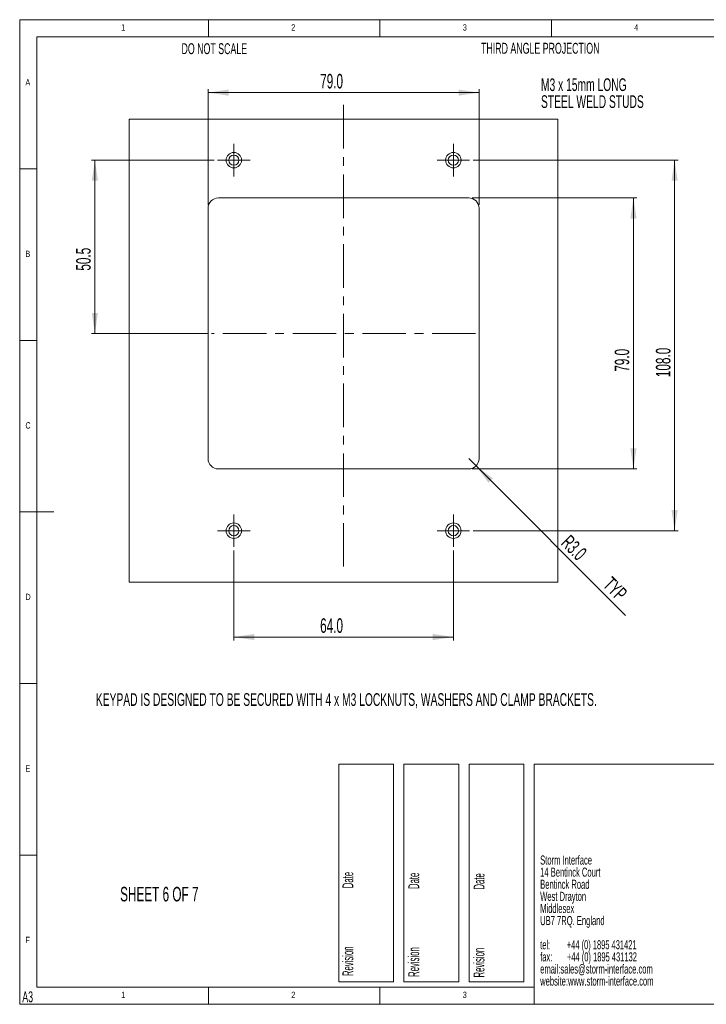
# Paper-space layout 'Sheet6' of a CAD drawing. Header units: millimetres. Extents: x 5 to 415, y 5 to 292.
# Tile 1 of 7: x 5 to 205, y 5 to 292. Entities that reach past the tile are written whole.
import ezdxf

# ---------------------------------------------------------------- set-up
doc = ezdxf.new("R2010")
doc.units = ezdxf.units.MM
doc.linetypes.add('CENTERX2', pattern=[20.32, 12.7, -2.54, 2.54, -2.54])
doc.styles.add('SLDTEXTSTYLE0', font='TXT', dxfattribs={"width": 0.605})
doc.styles.add('SLDTEXTSTYLE1', font='TXT', dxfattribs={"width": 0.75})
doc.styles.add('SLDTEXTSTYLE2', font='TXT', dxfattribs={"width": 0.567742})
doc.styles.add('SLDTEXTSTYLE3', font='TXT', dxfattribs={"width": 0.57})
doc.styles.add('SLDTEXTSTYLE4', font='TXT', dxfattribs={"width": 0.532308})
doc.dimstyles.new('SLDDIMSTYLE0', dxfattribs={"dimtxt": 4.10931, "dimasz": 6, "dimexe": 0, "dimexo": 0.0625, "dimgap": 1.027327, "dimtad": 1, "dimdec": 1, "dimrnd": 1e-09, "dimzin": 4, "dimdsep": 46, "dimtxsty": 'SLDTEXTSTYLE0', "dimsah": 1, "dimcen": 0.09, "dimadec": 0, "dimazin": 1, "dimtfac": 1, "dimtdec": 1, "dimtofl": 0, "dimtmove": 0, "dimatfit": 3, "dimfxl": 1, "dimfrac": 2, "dimtolj": 1, "dimtzin": 12, "dimarcsym": 0})
doc.dimstyles.new('SLDDIMSTYLE1', dxfattribs={"dimtxt": 4.10931, "dimasz": 6, "dimexe": 0, "dimexo": 0.0625, "dimgap": 1.027327, "dimtad": 1, "dimdec": 1, "dimrnd": 1e-09, "dimzin": 12, "dimdsep": 46, "dimtxsty": 'SLDTEXTSTYLE0', "dimsah": 1, "dimcen": 0.09, "dimadec": 0, "dimazin": 3, "dimtfac": 1, "dimtdec": 1, "dimtofl": 0, "dimtmove": 0, "dimatfit": 3, "dimfxl": 1, "dimfrac": 2, "dimtolj": 1, "dimtzin": 12, "dimarcsym": 0})
doc.dimstyles.new('SLDDIMSTYLE3', dxfattribs={"dimtxt": 4.10931, "dimasz": 6, "dimexe": 0, "dimexo": 0.0625, "dimgap": 1.027327, "dimtad": 1, "dimdec": 1, "dimrnd": 1e-09, "dimzin": 4, "dimdsep": 46, "dimtxsty": 'SLDTEXTSTYLE0', "dimsah": 1, "dimcen": 0, "dimadec": 0, "dimazin": 1, "dimtfac": 1, "dimtdec": 1, "dimtofl": 0, "dimtmove": 0, "dimatfit": 3, "dimfxl": 1, "dimfrac": 2, "dimtolj": 1, "dimtzin": 12, "dimarcsym": 0})

# ---------------------------------------------------------------- blocks, each defined once
blk = doc.blocks.new('SW_NOTE_30')
at = {"color": 0, "linetype": 'Continuous', "lineweight": 0, "attachment_point": 1}
for s, insert, char_height, style in [('Storm Interface', (0, 3.4), 2.6458, 'SLDTEXTSTYLE0'), ('14 Bentinck Court', (0, -0.13), 2.6458, 'SLDTEXTSTYLE0'), ('Bentinck Road', (0, -3.66), 2.6458, 'SLDTEXTSTYLE0'), ('West Drayton', (0, -7.18), 2.6458, 'SLDTEXTSTYLE0'), ('Middlesex', (0, -10.71), 2.646, 'SLDTEXTSTYLE0'), ('UB7 7RQ. England', (0, -14.24), 2.6458, 'SLDTEXTSTYLE0'), ('tel:        +44 (0) 1895 431421', (0, -21.29), 2.6458, 'SLDTEXTSTYLE2'), ('fax:       +44 (0) 1895 431132', (0, -24.82), 2.6458, 'SLDTEXTSTYLE3'), ('email:sales@storm-interface.com', (0, -28.35), 2.6458, 'SLDTEXTSTYLE0'), ('website:www.storm-interface.com', (0, -31.88), 2.6458, 'SLDTEXTSTYLE0')]:
    blk.add_mtext(s, dxfattribs=dict(at, insert=insert, char_height=char_height, style=style))
blk = doc.blocks.new('_D_22')
at = {"color": 7, "linetype": 'Continuous', "lineweight": 0}
for p, q in [((136.92, 240.05), (184.92, 240.05)), ((183.92, 240.05), (183.92, 161.05)), ((136.92, 161.05), (184.92, 161.05))]:
    blk.add_line(p, q, dxfattribs=at)
for points in [[(183.92, 240.05), (183.02, 234.05), (184.82, 234.05)], [(183.92, 161.05), (184.82, 167.05), (183.02, 167.05)]]:
    blk.add_solid(points, dxfattribs=at)
at = {"color": 7, "linetype": 'Continuous', "lineweight": 0, "insert": (178.46, 189.38, -6.65), "char_height": 4.233, "attachment_point": 1, "rotation": 90, "style": 'SLDTEXTSTYLE0'}
blk.add_mtext('79.0', dxfattribs=at)
blk = doc.blocks.new('_D_23')
at = {"color": 7, "linetype": 'Continuous', "lineweight": 0}
for p, q in [((137.17, 251.05), (196.92, 251.05)), ((195.92, 251.05), (195.92, 143.05)), ((137.17, 143.05), (196.92, 143.05))]:
    blk.add_line(p, q, dxfattribs=at)
for points in [[(195.92, 251.05), (195.02, 245.05), (196.82, 245.05)], [(195.92, 143.05), (196.82, 149.05), (195.02, 149.05)]]:
    blk.add_solid(points, dxfattribs=at)
at = {"color": 7, "linetype": 'Continuous', "lineweight": 0, "insert": (190.46, 187.81, -6.65), "char_height": 4.233, "attachment_point": 1, "rotation": 90, "style": 'SLDTEXTSTYLE0'}
blk.add_mtext('108.0', dxfattribs=at)
blk = doc.blocks.new('_D_24')
at = {"color": 7, "linetype": 'Continuous', "lineweight": 0}
for p, q in [((61.67, 251.05), (25.92, 251.05)), ((26.92, 200.55), (26.92, 251.05)), ((59.92, 200.55), (25.92, 200.55))]:
    blk.add_line(p, q, dxfattribs=at)
for points in [[(26.92, 251.05), (26.02, 245.05), (27.82, 245.05)], [(26.92, 200.55), (27.82, 206.55), (26.02, 206.55)]]:
    blk.add_solid(points, dxfattribs=at)
at = {"color": 7, "linetype": 'Continuous', "lineweight": 0, "insert": (21.46, 218.85, -6.65), "char_height": 4.233, "attachment_point": 1, "rotation": 90, "style": 'SLDTEXTSTYLE0'}
blk.add_mtext('50.5', dxfattribs=at)
blk = doc.blocks.new('_D_25')
at = {"color": 7, "linetype": 'Continuous', "lineweight": 0}
for p, q in [((59.92, 238.05), (59.92, 271.74)), ((59.92, 270.74), (138.92, 270.74)), ((138.92, 238.05), (138.92, 271.74))]:
    blk.add_line(p, q, dxfattribs=at)
for points in [[(59.92, 270.74), (65.92, 269.84), (65.92, 271.64)], [(138.92, 270.74), (132.92, 271.64), (132.92, 269.84)]]:
    blk.add_solid(points, dxfattribs=at)
at = {"color": 7, "linetype": 'Continuous', "lineweight": 0, "insert": (92.59, 276.2, -6.65), "char_height": 4.233, "attachment_point": 1, "style": 'SLDTEXTSTYLE0'}
blk.add_mtext('79.0', dxfattribs=at)
blk = doc.blocks.new('_D_26')
at = {"color": 7, "linetype": 'Continuous', "lineweight": 0}
for p, q in [((67.42, 137.3), (67.42, 111.05)), ((131.42, 137.3), (131.42, 111.05)), ((67.42, 112.05), (131.42, 112.05))]:
    blk.add_line(p, q, dxfattribs=at)
for points in [[(67.42, 112.05), (73.42, 111.15), (73.42, 112.95)], [(131.42, 112.05), (125.42, 112.95), (125.42, 111.15)]]:
    blk.add_solid(points, dxfattribs=at)
at = {"color": 7, "linetype": 'Continuous', "lineweight": 0, "insert": (92.59, 117.51, -6.65), "char_height": 4.233, "attachment_point": 1, "style": 'SLDTEXTSTYLE0'}
blk.add_mtext('64.0', dxfattribs=at)
blk = doc.blocks.new('_D_27')
at = {"color": 7, "linetype": 'Continuous', "lineweight": 0}
for q in [(135.92, 164.05), (181.63, 118.34)]:
    blk.add_line((138.04, 161.93), q, dxfattribs=at)
blk.add_solid([(138.04, 161.93), (141.64, 157.05), (142.92, 158.33)], dxfattribs=at)
at = {"color": 7, "linetype": 'Continuous', "lineweight": 0, "char_height": 4.233, "attachment_point": 1, "rotation": 315, "style": 'SLDTEXTSTYLE0'}
for s, insert in [('R3.0', (165.53, 142.15, -6.65)), ('TYP', (177.74, 129.94, -6.65))]:
    blk.add_mtext(s, dxfattribs=dict(at, insert=insert))
blk = doc.blocks.new('SW_CENTERMARKSYMBOL_12')
at = {"color": 0, "linetype": 'Continuous', "lineweight": 0}
for p, q in [((0, 2.5), (0, 4.75)), ((-2.5, 0), (-4.75, 0)), ((0, 0), (-2.5, 0)), ((0, 0), (0, 2.5)), ((0, 0), (0, -2.5)), ((0, 0), (2.5, 0)), ((2.5, 0), (4.75, 0)), ((0, -2.5), (0, -4.75))]:
    blk.add_line(p, q, dxfattribs=at)
blk = doc.blocks.new('SW_CENTERMARKSYMBOL_13')
at = {"color": 0, "linetype": 'Continuous', "lineweight": 0}
for p, q in [((0, 2.5), (0, 4.75)), ((-2.5, 0), (-4.75, 0)), ((0, 0), (-2.5, 0)), ((0, 0), (0, 2.5)), ((0, 0), (0, -2.5)), ((0, 0), (2.5, 0)), ((2.5, 0), (4.75, 0)), ((0, -2.5), (0, -4.75))]:
    blk.add_line(p, q, dxfattribs=at)
blk = doc.blocks.new('SW_CENTERMARKSYMBOL_14')
at = {"color": 0, "linetype": 'Continuous', "lineweight": 0}
for p, q in [((0, 2.5), (0, 4.75)), ((-2.5, 0), (-4.75, 0)), ((0, 0), (-2.5, 0)), ((0, 0), (0, 2.5)), ((0, 0), (0, -2.5)), ((0, 0), (2.5, 0)), ((2.5, 0), (4.75, 0)), ((0, -2.5), (0, -4.75))]:
    blk.add_line(p, q, dxfattribs=at)
blk = doc.blocks.new('SW_CENTERMARKSYMBOL_15')
at = {"color": 0, "linetype": 'Continuous', "lineweight": 0}
for p, q in [((0, 2.5), (0, 4.75)), ((-2.5, 0), (-4.75, 0)), ((0, 0), (-2.5, 0)), ((0, 0), (0, 2.5)), ((0, 0), (0, -2.5)), ((0, 0), (2.5, 0)), ((2.5, 0), (4.75, 0)), ((0, -2.5), (0, -4.75))]:
    blk.add_line(p, q, dxfattribs=at)
blk = doc.blocks.new('SW_NOTE_34')
at = {"color": 0, "linetype": 'Continuous', "lineweight": 0, "char_height": 3.7042, "attachment_point": 1, "style": 'SLDTEXTSTYLE0'}
for s, insert in [('M3 x 15mm LONG', (-49.81, 6.84)), ('STEEL WELD STUDS', (-49.81, 1.9))]:
    blk.add_mtext(s, dxfattribs=dict(at, insert=insert))

psp = doc.layouts.new('Sheet6')

# ---------------------------------------------------------------- linework, layer by layer
at = {"color": 7, "linetype": 'Continuous', "lineweight": 0}
for p, q in [((415, 292), (5, 292)), ((5, 292), (5, 5)), ((60, 287), (60, 292)), ((110, 292), (110, 287)), ((160, 287), (160, 292)), ((410, 287), (10, 287)), ((10, 287), (10, 10)), ((10, 248.5), (5, 248.5)), ((5, 198.5), (10, 198.5)), ((5, 148.5), (15, 148.5)), ((5, 98.5), (10, 98.5)), ((98, 75), (114, 75)), ((98, 75), (98, 11.5)), ((114, 75), (114, 11.5)), ((117, 75), (133, 75)), ((117, 75), (117, 11.5)), ((133, 75), (133, 11.5)), ((136, 75), (152, 75)), ((136, 75), (136, 11.5)), ((152, 75), (152, 11.5)), ((415, 75), (155, 75)), ((155, 75), (155, 5)), ((10, 48.5), (5, 48.5)), ((98, 11.5), (114, 11.5)), ((117, 11.5), (133, 11.5)), ((136, 11.5), (152, 11.5)), ((10, 10), (155, 10)), ((60, 5), (60, 10)), ((110, 10), (110, 5)), ((5, 5), (415, 5)), ((123.11, 5), (123.11, 5))]:
    psp.add_line(p, q, dxfattribs=at)
at = {"color": 7, "linetype": 'CENTERX2', "lineweight": 0}
for p, q in [((99.42, 267.19), (99.42, 131.51)), ((137.92, 200.55), (60.92, 200.55))]:
    psp.add_line(p, q, dxfattribs=at)
at = {"color": 7, "linetype": 'Continuous', "lineweight": 15}
for p, q in [((36.92, 263.05), (161.92, 263.05)), ((36.92, 128.05), (36.92, 263.05)), ((161.92, 263.05), (161.92, 128.05)), ((62.92, 240.05), (135.92, 240.05)), ((59.92, 164.05), (59.92, 237.05)), ((138.92, 237.05), (138.92, 164.05)), ((135.92, 161.05), (62.92, 161.05)), ((161.92, 128.05), (36.92, 128.05))]:
    psp.add_line(p, q, dxfattribs=at)
for centre, radius in [((67.42, 251.05), 2.25), ((131.42, 251.05), 2.25), ((67.42, 251.05), 1.5), ((131.42, 251.05), 1.5), ((67.42, 143.05), 2.25), ((67.42, 143.05), 1.5), ((131.42, 143.05), 2.25), ((131.42, 143.05), 1.5)]:
    psp.add_circle(centre, radius, dxfattribs=at)
for centre, start, end in [((62.92, 237.05), 90, 180), ((135.92, 237.05), 0, 90), ((62.92, 164.05), 180, 270), ((135.92, 164.05), 270, 0)]:
    psp.add_arc(centre, 3, start, end, dxfattribs=at)

# ---------------------------------------------------------------- block references
at = {"color": 7, "linetype": 'Continuous', "lineweight": 0}
for name, p in [('SW_NOTE_34', (206.77, 268.07)), ('SW_CENTERMARKSYMBOL_12', (67.42, 251.05)), ('SW_CENTERMARKSYMBOL_13', (131.42, 251.05)), ('SW_CENTERMARKSYMBOL_14', (67.42, 143.05)), ('SW_CENTERMARKSYMBOL_15', (131.42, 143.05)), ('SW_NOTE_30', (156.73, 44.97))]:
    psp.add_blockref(name, p, dxfattribs=at)

# ---------------------------------------------------------------- texts
at = {"color": 7, "linetype": 'Continuous', "lineweight": 0, "attachment_point": 1}
for s, insert, char_height, style in [('1', (34.58, 290.67), 1.85, 'SLDTEXTSTYLE1'), ('2', (84.17, 290.67), 1.85, 'SLDTEXTSTYLE1'), ('3', (134.17, 290.67), 1.85, 'SLDTEXTSTYLE1'), ('4', (184.17, 290.67), 1.85, 'SLDTEXTSTYLE1'), ('DO NOT SCALE', (52.17, 285.14), 3.175, 'SLDTEXTSTYLE0'), ('THIRD ANGLE PROJECTION', (139.49, 285.26), 3.175, 'SLDTEXTSTYLE0'), ('A', (6.67, 274.67), 1.85, 'SLDTEXTSTYLE1'), ('B', (6.67, 224.67), 1.85, 'SLDTEXTSTYLE1'), ('C', (6.67, 174.67), 1.85, 'SLDTEXTSTYLE1'), ('D', (6.67, 124.67), 1.85, 'SLDTEXTSTYLE1'), ('KEYPAD IS DESIGNED TO BE SECURED WITH 4 x M3 LOCKNUTS, WASHERS AND CLAMP BRACKETS.', (27.2, 95.69), 3.7042, 'SLDTEXTSTYLE0'), ('E', (6.67, 74.67), 1.85, 'SLDTEXTSTYLE1'), ('SHEET 6 OF 7', (34.28, 39.23), 4.2333, 'SLDTEXTSTYLE0'), ('F', (6.67, 24.67), 1.85, 'SLDTEXTSTYLE1'), ('A3', (5.76, 8.76), 3.175, 'SLDTEXTSTYLE0'), ('1', (34.58, 8.67), 1.85, 'SLDTEXTSTYLE1'), ('2', (84.17, 8.67), 1.85, 'SLDTEXTSTYLE1'), ('3', (134.17, 8.67), 1.85, 'SLDTEXTSTYLE1')]:
    psp.add_mtext(s, dxfattribs=dict(at, insert=insert, char_height=char_height, style=style))
at = {"color": 7, "linetype": 'Continuous', "lineweight": 0, "char_height": 3.175, "attachment_point": 1, "rotation": 90, "style": 'SLDTEXTSTYLE4'}
for insert in [(99.08, 13.21), (118.28, 12.97), (137.31, 12.81)]:
    psp.add_mtext('Revision                           Date', dxfattribs=dict(at, insert=insert))

# ---------------------------------------------------------------- dimensions: what is measured, and where the dimension line sits
at = {"color": 7, "linetype": 'Continuous', "lineweight": 0}
for base, p1, p2, picture, middle in [((138.92, 270.74), (59.92, 237.05), (138.92, 237.05), '_D_25', (99.96, 270.74)), ((131.42, 112.05), (67.42, 138.3), (131.42, 138.3), '_D_26', (99.96, 112.05))]:
    dim = psp.add_linear_dim(base=base, p1=p1, p2=p2, dimstyle='SLDDIMSTYLE0', dxfattribs=at)
    dim.commit()
    dim.dimension.update_dxf_attribs({"geometry": picture, "text_midpoint": middle, "dimtype": 160})
for base, p1, p2, dimstyle, picture, middle in [((26.92, 251.05), (60.92, 200.55), (62.67, 251.05), 'SLDDIMSTYLE1', '_D_24', (26.92, 226.22)), ((195.92, 143.05), (136.17, 251.05), (136.17, 143.05), 'SLDDIMSTYLE0', '_D_23', (195.92, 196.75)), ((183.92, 161.05), (135.92, 240.05), (135.92, 161.05), 'SLDDIMSTYLE0', '_D_22', (183.92, 196.75))]:
    dim = psp.add_linear_dim(base=base, p1=p1, p2=p2, angle=90, dimstyle=dimstyle, dxfattribs=at)
    dim.commit()
    dim.dimension.update_dxf_attribs({"geometry": picture, "text_midpoint": middle, "dimtype": 160})
dim = psp.add_radius_dim(center=(135.92, 164.05), mpoint=(138.04, 161.93), text='<> TYP', dimstyle='SLDDIMSTYLE3', dxfattribs=at)
dim.commit()
dim.dimension.update_dxf_attribs({"geometry": '_D_27', "text_midpoint": (171.72, 128.24), "dimtype": 164})

doc.saveas('drawing.dxf')
